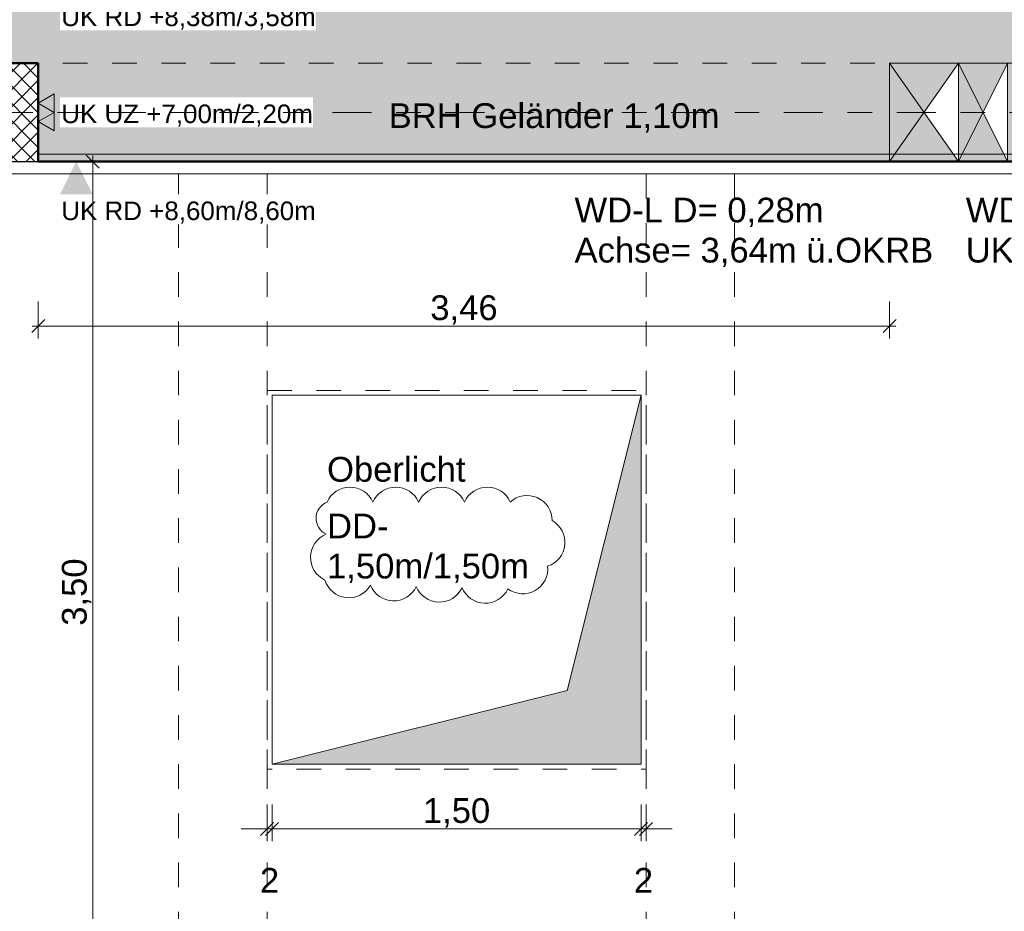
# Model space of a CAD drawing. Header units: metres. Extents: x -180 to 4, y -49 to 6.
# Tile 149 of 256: x -152.5 to -148.49, y -14.94 to -11.32. Entities that reach past the tile are written whole.
import ezdxf

# ---------------------------------------------------------------- set-up
doc = ezdxf.new("R2010")
doc.units = ezdxf.units.M
doc.header["$LTSCALE"] = 0.05
doc.header["$PDMODE"] = 1
doc.header["$PDSIZE"] = -2
for name, pattern in [('Linienart-20', [2.116531, 1.058062, -1.058469]), ('Linienart-34', [4.233, 2.116, -2.117]), ('Linienart-53', [5.291531, 3.175, -1.058062, 0.352704, -0.705764]), ('VW-01 Strichlinie kurz', [1.999894, 0.999947, -0.999947])]:
    doc.linetypes.add(name, pattern=pattern)
doc.layers.get('0').update_dxf_attribs({"lineweight": 25})
for name, color, linetype, lineweight, true_color in [('30 -33 Aussenwände- 3 Aussenstützen', 7, 'Continuous', 50, 0x0000dd), ('30 -34 Innenwände- 11 Durchbruch', 4, 'Continuous', 9, 0x00ffff), ('30 -34 Innenwände- 6 Elemente', 7, 'Continuous', 9, 0xff6633), ('30 -35 Decken- 1 Konstruktion-Träger- Stahlbeton', 7, 'Continuous', 13, 0x33aa00), ('30 -35 Decken- 11 Durchbruch', 5, 'Continuous', 15, 0x0000ff), ('70 -72 Beschriftung- 1 Beschriftung allgemein', 7, 'Continuous', 9, 0xff6633), ('70 -72 Beschriftung- 2 Beschriftung Bauteile', 7, 'Continuous', 9, 0x9999ff), ('70 -73 Bauteildarst.- 3 verdeckt 0.35', 4, 'Linienart-34', 35, 0x00ffff), ('70 -75 Raumstempel- 1 Raumstempel', 1, 'Continuous', 50, 0xff0000), ('70 -76 Bemaßung- 2 Allgemein', 7, 'Continuous', 5, 0x6666cc), ('70 -77 Revision- 2 Wolken', 7, 'Continuous', 18, 0x944cff), ('CW-Unsichtbar', 7, 'Continuous', 9, 0x599559)]:
    doc.layers.add(name, color=color, linetype=linetype, lineweight=lineweight, true_color=true_color)
for name, color, linetype, lineweight in [('70 -71 Achsen- 1 Gebäudeachsen', 7, 'Linienart-53', 18), ('70 -73 Bauteildarst.- 1 Ansicht 0.15', 7, 'Continuous', 15), ('Keine', 7, 'Continuous', 9)]:
    doc.layers.add(name, color=color, linetype=linetype, lineweight=lineweight)
doc.styles.add('Arial', font='arial.ttf')
doc.dimstyles.new('k+k_klein', dxfattribs={"dimtxt": 0.100689, "dimasz": 0.05302, "dimexe": 0.05, "dimexo": 0.15, "dimgap": 0.005, "dimtad": 1, "dimdec": 3, "dimtxsty": 'Arial', "dimblk": 'VW_SLASH-2', "dimblk1": 'VW_SLASH-2', "dimblk2": 'VW_SLASH-2', "dimcen": 0, "dimdle": 0.025, "dimadec": 3, "dimazin": 0, "dimtfac": 0.75, "dimtdec": 3, "dimtix": 1, "dimtmove": 0, "dimatfit": 0, "dimldrblk": 'VW_FILLEDARROW', "dimfxl": 0.1, "dimfxlon": 1, "dimfrac": 2, "dimtolj": 1, "dimarcsym": 0})

# ---------------------------------------------------------------- blocks, each defined once
blk = doc.blocks.new('Gruppe-4771')
at = {"layer": '70 -72 Beschriftung- 1 Beschriftung allgemein', "insert": (-150.997, -11.6596), "char_height": 0.100689, "attachment_point": 1, "line_spacing_factor": 0.970891, "style": 'Arial'}
blk.add_mtext('BRH Geländer 1,10m', dxfattribs=at)
blk = doc.blocks.new('Gruppe-6865')
at = {"layer": '30 -34 Innenwände- 6 Elemente', "flags": 128}
blk.add_lwpolyline([(-152.421, -11.897), (-145.221, -11.897), (-145.221, -11.867), (-152.421, -11.867)], close=True, dxfattribs=at)
blk = doc.blocks.new('Gruppe-6866')
at = {"layer": '30 -34 Innenwände- 6 Elemente', "color": 7, "transparency": 33554687}
blk.add_blockref('Gruppe-6865', (0, 0), dxfattribs=at)
blk = doc.blocks.new('Gruppe-6867')
at = {"layer": '30 -34 Innenwände- 6 Elemente', "color": 7, "transparency": 33554687}
blk.add_blockref('Gruppe-6866', (0, 0), dxfattribs=at)
at = {"layer": '30 -34 Innenwände- 6 Elemente', "color": 0, "flags": 1}
for tag in ['IFC_UUID', 'instanceID']:
    blk.add_attdef(tag, (-152.421, -11.897), '', height=0.00018, dxfattribs=at)
blk = doc.blocks.new('Gruppe-9740')
at = {"layer": '30 -35 Decken- 1 Konstruktion-Träger- Stahlbeton', "color": 7, "linetype": 'Linienart-20', "lineweight": 13, "transparency": 33554687}
for p, q in [((-99.221, -11.497), (-160.421, -11.497)), ((-99.221, -11.897), (-160.421, -11.897))]:
    blk.add_line(p, q, dxfattribs=at)
at = {"layer": '30 -35 Decken- 1 Konstruktion-Träger- Stahlbeton', "color": 0, "flags": 1}
for tag in ['IFC_UUID', 'instanceID']:
    blk.add_attdef(tag, (-160.421, -11.897), '', height=0.00018, dxfattribs=at)
blk = doc.blocks.new('Gruppe-11525')
at = {"layer": '30 -33 Aussenwände- 3 Aussenstützen', "linetype": 'Continuous', "lineweight": 9, "transparency": 33554687}
for p, q in [((-152.621, -11.647), (-152.621, -11.747)), ((-152.671, -11.697), (-152.571, -11.697))]:
    blk.add_line(p, q, dxfattribs=at)
blk = doc.blocks.new('Gruppe-11526')
at = {"color": 255, "lineweight": 25, "transparency": 33554687}
blk.add_wipeout([(-152.421, -11.497), (-152.821, -11.497), (-152.821, -11.897), (-152.421, -11.897)], dxfattribs=at).dxf.layer = '30 -33 Aussenwände- 3 Aussenstützen'
at = {"layer": '30 -33 Aussenwände- 3 Aussenstützen', "linetype": 'Continuous', "lineweight": 9, "transparency": 33554687}
h = blk.add_hatch(dxfattribs=at)
h.set_pattern_fill('Beton 1mm SRF', style=0, pattern_type=2)
h.set_pattern_definition([(45, (0, 0), (0.03535534, -0.03535534), []), (-45, (0, 0), (0.03535534, 0.03535534), [])])
h.paths.add_polyline_path([(-152.421, -11.497), (-152.821, -11.497), (-152.821, -11.897), (-152.421, -11.897)])
at = {"layer": '30 -33 Aussenwände- 3 Aussenstützen', "lineweight": 25, "transparency": 33554687, "flags": 128}
blk.add_lwpolyline([(-152.421, -11.497), (-152.821, -11.497), (-152.821, -11.897), (-152.421, -11.897)], close=True, dxfattribs=at)
at = {"layer": '30 -33 Aussenwände- 3 Aussenstützen', "transparency": 33554687}
blk.add_blockref('Gruppe-11525', (0, 0), dxfattribs=at)
blk = doc.blocks.new('Gruppe-11527')
at = {"layer": '30 -33 Aussenwände- 3 Aussenstützen', "color": 7}
blk.add_blockref('Gruppe-11526', (0, 0), dxfattribs=at)
at = {"layer": '30 -33 Aussenwände- 3 Aussenstützen', "color": 0, "flags": 1}
for tag in ['IFC_UUID', 'instanceID']:
    blk.add_attdef(tag, (-152.821, -11.897), '', height=0.00018, dxfattribs=at)
blk = doc.blocks.new('Gruppe-12216')
at = {"layer": '30 -35 Decken- 1 Konstruktion-Träger- Stahlbeton', "color": 7, "linetype": 'Linienart-20', "lineweight": 13, "transparency": 33554687}
for p, q in [((-149.951, -39.247), (-149.951, -11.897)), ((-149.591, -39.247), (-149.591, -11.897))]:
    blk.add_line(p, q, dxfattribs=at)
at = {"layer": '30 -35 Decken- 1 Konstruktion-Träger- Stahlbeton', "color": 7, "linetype": 'Continuous', "lineweight": 35, "transparency": 33554687, "flags": 128}
blk.add_lwpolyline([(-149.951, -11.897), (-149.591, -11.897)], dxfattribs=at)
at = {"layer": '30 -35 Decken- 1 Konstruktion-Träger- Stahlbeton', "color": 0, "flags": 1}
for tag in ['IFC_UUID', 'instanceID']:
    blk.add_attdef(tag, (-149.951, -39.247), '', height=0.00018, dxfattribs=at)
blk = doc.blocks.new('Gruppe-12219')
at = {"layer": '30 -35 Decken- 1 Konstruktion-Träger- Stahlbeton', "color": 7, "linetype": 'Linienart-20', "lineweight": 13, "transparency": 33554687}
for p, q in [((-151.851, -39.247), (-151.851, -11.897)), ((-151.491, -39.247), (-151.491, -11.897))]:
    blk.add_line(p, q, dxfattribs=at)
at = {"layer": '30 -35 Decken- 1 Konstruktion-Träger- Stahlbeton', "color": 7, "linetype": 'Continuous', "lineweight": 35, "transparency": 33554687, "flags": 128}
blk.add_lwpolyline([(-151.851, -11.897), (-151.491, -11.897)], dxfattribs=at)
at = {"layer": '30 -35 Decken- 1 Konstruktion-Träger- Stahlbeton', "color": 0, "flags": 1}
for tag in ['IFC_UUID', 'instanceID']:
    blk.add_attdef(tag, (-151.851, -39.247), '', height=0.00018, dxfattribs=at)
blk = doc.blocks.new('_01-OG1_Tragwerk (2D)')
at = {"layer": '30 -34 Innenwände- 6 Elemente'}
blk.add_blockref('Gruppe-6867', (0, 0), dxfattribs=at)
at = {"layer": '30 -35 Decken- 1 Konstruktion-Träger- Stahlbeton'}
for name in ['Gruppe-9740', 'Gruppe-12219', 'Gruppe-12216']:
    blk.add_blockref(name, (0, 0), dxfattribs=at)
at = {"layer": '70 -72 Beschriftung- 1 Beschriftung allgemein', "color": 7}
blk.add_blockref('Gruppe-4771', (0, 0), dxfattribs=at)
at = {"layer": '30 -33 Aussenwände- 3 Aussenstützen'}
blk.add_blockref('Gruppe-11527', (0, 0), dxfattribs=at)
blk = doc.blocks.new('Gruppe-14530')
at = {"layer": '30 -34 Innenwände- 11 Durchbruch', "flags": 128}
blk.add_lwpolyline([(-148.961, -11.497), (-148.681, -11.497), (-148.961, -11.897), (-148.681, -11.897)], close=True, dxfattribs=at)
blk = doc.blocks.new('Gruppe-14531')
at = {"layer": '30 -34 Innenwände- 11 Durchbruch', "linetype": 'Continuous', "lineweight": 0}
blk.add_hatch(color=4, dxfattribs=at).paths.add_polyline_path([(-148.961, -11.897), (-148.961, -11.497), (-148.681, -11.897), (-148.681, -11.497)])
at = {"layer": '30 -34 Innenwände- 11 Durchbruch', "flags": 128}
blk.add_lwpolyline([(-148.961, -11.897), (-148.961, -11.497), (-148.681, -11.897), (-148.681, -11.497)], close=True, dxfattribs=at)
blk = doc.blocks.new('Gruppe-14532')
at = {"layer": '30 -34 Innenwände- 11 Durchbruch', "insert": (-150.2415, -12.3259), "char_height": 0.100689, "attachment_point": 7, "line_spacing_factor": 0.970891, "style": 'Arial'}
blk.add_mtext('WD-L D= 0,28m\\PAchse= 3,64m ü.OKRB', dxfattribs=at)
blk = doc.blocks.new('Gruppe-14533')
at = {"layer": '30 -34 Innenwände- 11 Durchbruch'}
for name in ['Gruppe-14530', 'Gruppe-14531']:
    blk.add_blockref(name, (0, 0), dxfattribs=at)
at = {"layer": '30 -34 Innenwände- 11 Durchbruch', "color": 7, "transparency": 33554687}
blk.add_blockref('Gruppe-14532', (0, 0), dxfattribs=at)
blk = doc.blocks.new('Gruppe-14534')
at = {"layer": 'CW-Unsichtbar', "linetype": 'Continuous', "lineweight": 5, "transparency": 33554687}
for p in [(-148.961, -11.697), (-148.681, -11.697)]:
    blk.add_point(p, dxfattribs=at)
at = {"layer": '30 -34 Innenwände- 11 Durchbruch', "color": 7, "transparency": 33554687}
blk.add_blockref('Gruppe-14533', (0, 0), dxfattribs=at)
at = {"layer": '30 -34 Innenwände- 11 Durchbruch', "color": 0, "flags": 1}
for tag in ['IFC_UUID', 'instanceID', 'prm0_name', 'prm0_type', 'prm0_value', 'prm1_name', 'prm1_type', 'prm1_value', 'prm2_name', 'prm2_type', 'prm2_value', 'prm3_name', 'prm3_type', 'prm3_value', 'prm4_name', 'prm4_type', 'prm4_value', 'prm5_name', 'prm5_type', 'prm5_value', 'prm6_name', 'prm6_type', 'prm6_value', 'prm7_name', 'prm7_type', 'prm7_value']:
    blk.add_attdef(tag, (-150.2415, -12.3305), '', height=0.00018, dxfattribs=at)
blk = doc.blocks.new('Gruppe-14535')
at = {"layer": '30 -34 Innenwände- 11 Durchbruch', "flags": 128}
blk.add_lwpolyline([(-148.681, -11.497), (-148.481, -11.497), (-148.681, -11.897), (-148.481, -11.897)], close=True, dxfattribs=at)
blk = doc.blocks.new('Gruppe-14536')
at = {"layer": '30 -34 Innenwände- 11 Durchbruch', "linetype": 'Continuous', "lineweight": 0}
blk.add_hatch(color=4, dxfattribs=at).paths.add_polyline_path([(-148.681, -11.897), (-148.681, -11.497), (-148.481, -11.897), (-148.481, -11.497)])
at = {"layer": '30 -34 Innenwände- 11 Durchbruch', "flags": 128}
blk.add_lwpolyline([(-148.681, -11.897), (-148.681, -11.497), (-148.481, -11.897), (-148.481, -11.497)], close=True, dxfattribs=at)
blk = doc.blocks.new('Gruppe-14537')
at = {"layer": '30 -34 Innenwände- 11 Durchbruch', "insert": (-148.6514, -12.3259), "char_height": 0.100689, "attachment_point": 7, "line_spacing_factor": 0.970891, "style": 'Arial'}
blk.add_mtext('WD-E 0,20m/0,10m\\PUK= 3,50m ü.OKRB', dxfattribs=at)
blk = doc.blocks.new('Gruppe-14538')
at = {"layer": '30 -34 Innenwände- 11 Durchbruch'}
for name in ['Gruppe-14535', 'Gruppe-14536']:
    blk.add_blockref(name, (0, 0), dxfattribs=at)
at = {"layer": '30 -34 Innenwände- 11 Durchbruch', "color": 7, "transparency": 33554687}
blk.add_blockref('Gruppe-14537', (0, 0), dxfattribs=at)
blk = doc.blocks.new('Gruppe-14539')
at = {"layer": 'CW-Unsichtbar', "linetype": 'Continuous', "lineweight": 5, "transparency": 33554687}
for p in [(-148.681, -11.697), (-148.481, -11.697)]:
    blk.add_point(p, dxfattribs=at)
at = {"layer": '30 -34 Innenwände- 11 Durchbruch', "color": 7, "transparency": 33554687}
blk.add_blockref('Gruppe-14538', (0, 0), dxfattribs=at)
at = {"layer": '30 -34 Innenwände- 11 Durchbruch', "color": 0, "flags": 1}
for tag in ['IFC_UUID', 'instanceID', 'prm0_name', 'prm0_type', 'prm0_value', 'prm1_name', 'prm1_type', 'prm1_value', 'prm2_name', 'prm2_type', 'prm2_value', 'prm3_name', 'prm3_type', 'prm3_value', 'prm4_name', 'prm4_type', 'prm4_value', 'prm5_name', 'prm5_type', 'prm5_value', 'prm6_name', 'prm6_type', 'prm6_value', 'prm7_name', 'prm7_type', 'prm7_value']:
    blk.add_attdef(tag, (-148.681, -12.3305), '', height=0.00018, dxfattribs=at)
blk = doc.blocks.new('Gruppe-15118')
at = {"layer": '30 -35 Decken- 11 Durchbruch', "linetype": 'Continuous', "lineweight": 0}
blk.add_hatch(color=5, dxfattribs=at).paths.add_polyline_path([(-151.471, -14.347), (-149.971, -14.347), (-149.971, -12.847), (-150.271, -14.047)])
at = {"layer": '30 -35 Decken- 11 Durchbruch', "flags": 128}
blk.add_lwpolyline([(-151.471, -14.347), (-149.971, -14.347), (-149.971, -12.847), (-150.271, -14.047)], close=True, dxfattribs=at)
blk = doc.blocks.new('Gruppe-15119')
at = {"layer": '30 -35 Decken- 11 Durchbruch', "flags": 128}
blk.add_lwpolyline([(-151.471, -14.347), (-151.471, -12.847), (-149.971, -12.847), (-150.271, -14.047)], close=True, dxfattribs=at)
blk = doc.blocks.new('Gruppe-15120')
at = {"layer": '30 -35 Decken- 11 Durchbruch', "insert": (-151.2476, -13.6104), "char_height": 0.100689, "attachment_point": 7, "line_spacing_factor": 0.970891, "style": 'Arial'}
blk.add_mtext('DD- \\P1,50m/1,50m', dxfattribs=at)
blk = doc.blocks.new('Gruppe-15121')
at = {"layer": '30 -35 Decken- 11 Durchbruch'}
for name in ['Gruppe-15118', 'Gruppe-15119']:
    blk.add_blockref(name, (0, 0), dxfattribs=at)
at = {"layer": '30 -35 Decken- 11 Durchbruch', "color": 7, "transparency": 33554687}
blk.add_blockref('Gruppe-15120', (0, 0), dxfattribs=at)
blk = doc.blocks.new('Gruppe-15122')
at = {"layer": 'CW-Unsichtbar', "linetype": 'Continuous', "lineweight": 5, "transparency": 33554687}
for p in [(-151.471, -13.597), (-149.971, -13.597)]:
    blk.add_point(p, dxfattribs=at)
at = {"layer": '30 -35 Decken- 11 Durchbruch', "color": 7, "transparency": 33554687}
blk.add_blockref('Gruppe-15121', (0, 0), dxfattribs=at)
at = {"layer": '30 -35 Decken- 11 Durchbruch', "color": 0, "flags": 1}
for tag in ['prm0_value', 'prm1_value', 'prm2_value', 'prm3_value', 'prm4_value', 'prm5_value', 'prm6_value', 'prm7_value', 'IFC_UUID', 'instanceID', 'prm0_name', 'prm0_type', 'prm1_name', 'prm1_type', 'prm2_name', 'prm2_type', 'prm3_name', 'prm3_type', 'prm4_name', 'prm4_type', 'prm5_name', 'prm5_type', 'prm6_name', 'prm6_type', 'prm7_name', 'prm7_type']:
    blk.add_attdef(tag, (-151.471, -14.347), '', height=0.00018, dxfattribs=at)
blk = doc.blocks.new('_OG1_2D (2D)')
at = {"layer": '70 -75 Raumstempel- 1 Raumstempel', "linetype": 'Continuous', "lineweight": 0, "true_color": 0xff0000}
blk.add_hatch(color=1, dxfattribs=at).paths.add_polyline_path([(-103.14599996, -2.62204198), (-103.14599996, -7.93204198), (-160.09599996, -7.93204198), (-160.09599996, -11.49704198), (-160.02099996, -11.49704198), (-160.02099996, -11.89704198), (-152.82099996, -11.89704198), (-152.82099996, -11.49704198), (-152.42099996, -11.49704198), (-152.42099996, -11.89704198), (-145.22099996, -11.89704198), (-145.22099996, -11.49704198), (-144.82099996, -11.49704198), (-144.82099996, -11.89704198), (-137.62099996, -11.89704198), (-137.62099996, -11.49704198), (-137.22099996, -11.49704198), (-137.22099996, -11.89704198), (-130.02099996, -11.89704198), (-130.02099996, -11.49704198), (-129.62099996, -11.49704198), (-129.62099996, -11.89704198), (-122.42099996, -11.89704198), (-122.42099996, -11.49704198), (-122.02099996, -11.49704198), (-122.02099996, -11.89704198), (-114.82099996, -11.89704198), (-114.82099996, -11.49704198), (-114.42099996, -11.49704198), (-114.42099996, -11.89704198), (-107.22099996, -11.89704198), (-107.22099996, -11.49704198), (-106.82099996, -11.49704198), (-106.82099996, -11.89704198), (-99.62099996, -11.89704198), (-99.62099996, -11.49704198), (-99.54599996, -11.49704198), (-99.54599996, -8.89704198), (-99.62099996, -8.89704198), (-99.62099996, -8.49704198), (-99.54599996, -8.49704198), (-99.54599996, -7.29704198), (-101.59599996, -7.29704198), (-101.59599996, -5.12204198), (-101.58099996, -5.12204198), (-101.58099996, -2.62204198)])
at = {"layer": '70 -73 Bauteildarst.- 1 Ansicht 0.15', "flags": 128}
blk.add_lwpolyline([(-159.97099996, -11.94704198), (-99.54599996, -11.94704198), (-99.54599996, -39.04704198), (-159.97099996, -39.04704198)], close=True, dxfattribs=at)
at = {"layer": '70 -75 Raumstempel- 1 Raumstempel', "flags": 128}
blk.add_lwpolyline([(-103.14599996, -7.93204198), (-160.09599996, -7.93204198), (-160.09599996, -11.49704198), (-160.02099996, -11.49704198), (-160.02099996, -11.89704198), (-152.82099996, -11.89704198), (-152.82099996, -11.49704198), (-152.42099996, -11.49704198), (-152.42099996, -11.89704198), (-145.22099996, -11.89704198), (-145.22099996, -11.49704198), (-144.82099996, -11.49704198), (-144.82099996, -11.89704198), (-137.62099996, -11.89704198)], dxfattribs=at)
at = {"layer": 'Keine', "color": 7, "linetype": 'VW-01 Strichlinie kurz', "lineweight": 9, "flags": 128}
blk.add_lwpolyline([(-151.49099996, -12.82704198), (-149.95099996, -12.82704198), (-149.95099996, -14.36704198), (-151.49099996, -14.36704198)], close=True, dxfattribs=at)
at = {"layer": '30 -34 Innenwände- 11 Durchbruch'}
for name in ['Gruppe-14534', 'Gruppe-14539']:
    blk.add_blockref(name, (0, 0), dxfattribs=at)
at = {"layer": '30 -35 Decken- 11 Durchbruch'}
blk.add_blockref('Gruppe-15122', (0, 0), dxfattribs=at)
blk = doc.blocks.new('Gruppe-16114')
at = {"layer": '70 -76 Bemaßung- 2 Allgemein', "color": 7, "linetype": 'Continuous'}
blk.add_solid([(-152.3335, -11.3635), (-152.2669, -11.497), (-152.2, -11.3636)], dxfattribs=at)
at = {"color": 255}
blk.add_wipeout([(-152.3335, -11.3635), (-151.2932, -11.3635), (-151.2932, -11.2418), (-152.3335, -11.2418)], dxfattribs=at).dxf.layer = '70 -76 Bemaßung- 2 Allgemein'
at = {"layer": '70 -76 Bemaßung- 2 Allgemein', "insert": (-151.2932, -11.36), "char_height": 0.075516, "attachment_point": 9, "line_spacing_factor": 0.973705, "style": 'Arial'}
blk.add_mtext('UK RD +8,38m/3,58m', dxfattribs=at)
blk = doc.blocks.new('Gruppe-16115')
at = {"color": 255}
blk.add_wipeout([(-152.3335, -11.7579), (-151.305, -11.7579), (-151.305, -11.6362), (-152.3335, -11.6362)], dxfattribs=at).dxf.layer = '70 -76 Bemaßung- 2 Allgemein'
at = {"layer": '70 -76 Bemaßung- 2 Allgemein', "color": 7, "linetype": 'Continuous'}
for points in [[(-152.3335, -11.6306), (-152.2669, -11.497), (-152.2, -11.6305)], [(-152.3335, -11.7635), (-152.2669, -11.897), (-152.2, -11.7636)]]:
    blk.add_solid(points, dxfattribs=at)
at = {"layer": '70 -76 Bemaßung- 2 Allgemein', "insert": (-151.305, -11.7544), "char_height": 0.075516, "attachment_point": 9, "line_spacing_factor": 0.973705, "style": 'Arial'}
blk.add_mtext('UK UZ +7,00m/2,20m', dxfattribs=at)
blk = doc.blocks.new('Gruppe-16116')
at = {"layer": '70 -76 Bemaßung- 2 Allgemein', "color": 7, "linetype": 'Continuous'}
blk.add_solid([(-152.3335, -12.0306), (-152.2669, -11.897), (-152.2, -12.0305)], dxfattribs=at)
at = {"color": 255}
blk.add_wipeout([(-152.3335, -12.1523), (-151.2932, -12.1523), (-151.2932, -12.0306), (-152.3335, -12.0306)], dxfattribs=at).dxf.layer = '70 -76 Bemaßung- 2 Allgemein'
at = {"layer": '70 -76 Bemaßung- 2 Allgemein', "insert": (-151.2932, -12.1487), "char_height": 0.075516, "attachment_point": 9, "line_spacing_factor": 0.973705, "style": 'Arial'}
blk.add_mtext('UK RD +8,60m/8,60m', dxfattribs=at)
blk = doc.blocks.new('Gruppe-16320')
at = {"layer": '70 -73 Bauteildarst.- 3 verdeckt 0.35'}
blk.add_blockref('Gruppe-16114', (0, 0), dxfattribs=at)
blk.add_blockref('Gruppe-16115', (0, 0), dxfattribs=at)
blk.add_blockref('Gruppe-16116', (0, 0), dxfattribs=at)
blk = doc.blocks.new('VW_SLASH-2')
at = {"color": 0, "linetype": 'ByBlock', "lineweight": -2, "transparency": 16777216}
blk.add_line((0.472, 0), (-1, 0), dxfattribs=at)
at = {"color": 0, "lineweight": 5, "transparency": 16777216, "flags": 128}
blk.add_lwpolyline([(0.5, 0.5), (-0.5, -0.5)], dxfattribs=at)
blk = doc.blocks.new('*D20161')
at = {"layer": '70 -76 Bemaßung- 2 Allgemein', "color": 0, "lineweight": -2}
for p, q in [((-152.271, -11.897), (-152.15, -11.897)), ((-152.2, -15.344), (-152.2, -11.9501)), ((-152.1, -15.397), (-152.25, -15.397))]:
    blk.add_line(p, q, dxfattribs=at)
at = {"layer": 'Defpoints', "color": 0}
for p in [(-152.421, -11.897), (-152.2, -11.897), (-151.851, -15.397)]:
    blk.add_point(p, dxfattribs=at)
at = {"layer": '70 -76 Bemaßung- 2 Allgemein', "color": 0, "lineweight": -2, "xscale": 0.05302001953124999, "yscale": 0.05302001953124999, "zscale": 0.05302001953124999}
for p, rotation in [((-152.2, -11.897), 90), ((-152.2, -15.397), 270)]:
    blk.add_blockref('VW_SLASH-2', p, dxfattribs=dict(at, rotation=rotation))
at = {"layer": '70 -76 Bemaßung- 2 Allgemein', "color": 0, "insert": (-152.2655, -13.647), "char_height": 0.10069, "attachment_point": 5, "rotation": 90, "style": 'Arial'}
blk.add_mtext('\\A1;3,50', dxfattribs=at)
blk = doc.blocks.new('VW_FILLEDARROW')
at = {"linetype": 'Continuous', "lineweight": 0, "transparency": 16777216}
blk.add_hatch(color=0, dxfattribs=at).paths.add_polyline_path([(-2.829, 0.758), (0, 0), (-2.829, -0.758)])
at = {"color": 0, "lineweight": 5, "transparency": 16777216, "flags": 128}
blk.add_lwpolyline([(-2.829, 0.758), (0, 0), (-2.829, -0.758)], close=True, dxfattribs=at)
blk = doc.blocks.new('*D20162')
at = {"layer": '70 -76 Bemaßung- 2 Allgemein', "color": 0, "lineweight": -2}
for p, q in [((-152.1, -15.397), (-152.25, -15.397)), ((-152.2, -15.544), (-152.2, -15.4501)), ((-152.1, -15.597), (-152.25, -15.597))]:
    blk.add_line(p, q, dxfattribs=at)
at = {"layer": 'Defpoints', "color": 0}
for p in [(-152.2, -15.397), (-151.851, -15.397), (-151.851, -15.597)]:
    blk.add_point(p, dxfattribs=at)
at = {"layer": '70 -76 Bemaßung- 2 Allgemein', "color": 0, "lineweight": -2, "xscale": 0.05302001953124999, "yscale": 0.05302001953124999, "zscale": 0.05302001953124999}
for p, rotation in [((-152.2, -15.397), 90), ((-152.2, -15.597), 270)]:
    blk.add_blockref('VW_SLASH-2', p, dxfattribs=dict(at, rotation=rotation))
at = {"layer": '70 -76 Bemaßung- 2 Allgemein', "color": 0, "insert": (-152.2564, -15.497), "char_height": 0.10069, "attachment_point": 5, "rotation": 90, "style": 'Arial'}
blk.add_mtext('\\A1;20', dxfattribs=at)
blk = doc.blocks.new('*D20172')
at = {"layer": '70 -76 Bemaßung- 2 Allgemein', "color": 0, "lineweight": -2}
for p, q in [((-152.421, -12.4656), (-152.421, -12.6156)), ((-148.961, -12.4656), (-148.961, -12.6156)), ((-149.014, -12.5656), (-152.368, -12.5656))]:
    blk.add_line(p, q, dxfattribs=at)
at = {"layer": 'Defpoints', "color": 0}
for p in [(-152.421, -11.897), (-148.961, -11.897), (-152.421, -12.5656)]:
    blk.add_point(p, dxfattribs=at)
at = {"layer": '70 -76 Bemaßung- 2 Allgemein', "color": 0, "lineweight": -2, "xscale": 0.05302001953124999, "yscale": 0.05302001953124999, "zscale": 0.05302001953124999, "rotation": 180}
blk.add_blockref('VW_SLASH-2', (-152.421, -12.5656), dxfattribs=at)
at = {"layer": '70 -76 Bemaßung- 2 Allgemein', "color": 0, "lineweight": -2, "xscale": 0.05302001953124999, "yscale": 0.05302001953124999, "zscale": 0.05302001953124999}
blk.add_blockref('VW_SLASH-2', (-148.961, -12.5656), dxfattribs=at)
at = {"layer": '70 -76 Bemaßung- 2 Allgemein', "color": 0, "insert": (-150.691, -12.5002), "char_height": 0.10069, "attachment_point": 5, "style": 'Arial'}
blk.add_mtext('\\A1;3,46', dxfattribs=at)
blk = doc.blocks.new('Gruppe-16735')
at = {"layer": '70 -72 Beschriftung- 2 Beschriftung Bauteile', "linetype": 'Continuous', "lineweight": 0}
for points in [[(-152.356, -11.697), (-152.421, -11.6595), (-152.356, -11.622)], [(-152.356, -11.772), (-152.421, -11.7345), (-152.356, -11.697)]]:
    blk.add_hatch(color=254, dxfattribs=at).paths.add_polyline_path(points)
at = {"layer": '70 -72 Beschriftung- 2 Beschriftung Bauteile', "linetype": 'Continuous', "lineweight": 9, "flags": 128}
for points in [[(-152.356, -11.697), (-152.421, -11.6595), (-152.356, -11.622)], [(-152.356, -11.772), (-152.421, -11.7345), (-152.356, -11.697)]]:
    blk.add_lwpolyline(points, close=True, dxfattribs=at)
at = {"layer": '70 -72 Beschriftung- 2 Beschriftung Bauteile', "linetype": 'Continuous', "lineweight": 5}
blk.add_point((-152.421, -11.697), dxfattribs=at)
blk = doc.blocks.new('Gruppe-16993')
at = {"layer": '70 -77 Revision- 2 Wolken', "transparency": 33554687, "flags": 128}
blk.add_lwpolyline([(-151.2476, -13.2811, -0.298217), (-151.1545, -13.2201, -0.298217), (-151.0613, -13.2811, -0.298217), (-150.9682, -13.2201, -0.298217), (-150.8751, -13.2811, -0.298217), (-150.782, -13.2201, -0.298217), (-150.6889, -13.2811, -0.298217), (-150.5958, -13.2201, -0.298217), (-150.5026, -13.2811, -0.298217), (-150.3928, -13.2629, -0.298217), (-150.3323, -13.3564, -0.298217), (-150.281, -13.4551, -0.298217), (-150.3509, -13.5417, -0.298217), (-150.4016, -13.6407, -0.298217), (-150.5127, -13.6339, -0.298217), (-150.6074, -13.6925, -0.298217), (-150.6989, -13.6291, -0.298217), (-150.7936, -13.6877, -0.298217), (-150.8851, -13.6243, -0.298217), (-150.9797, -13.6829, -0.298217), (-151.0712, -13.6195, -0.298217), (-151.1708, -13.6693, -0.298217), (-151.2562, -13.5979, -0.298217), (-151.3146, -13.5032, -0.298217), (-151.2511, -13.4118, -0.298217), (-151.2921, -13.3452, -0.298217), (-151.2476, -13.2811)], format="xyb", close=True, dxfattribs=at)
blk = doc.blocks.new('*D20663')
at = {"layer": '70 -76 Bemaßung- 2 Allgemein', "color": 0, "lineweight": -2}
for p, q in [((-151.491, -14.51), (-151.491, -14.66)), ((-151.471, -14.51), (-151.471, -14.66)), ((-151.544, -14.61), (-151.597, -14.61)), ((-151.471, -14.61), (-151.491, -14.61)), ((-151.418, -14.61), (-151.365, -14.61))]:
    blk.add_line(p, q, dxfattribs=at)
at = {"layer": 'Defpoints', "color": 0}
for p in [(-151.491, -12.827), (-151.471, -12.847), (-151.491, -14.61)]:
    blk.add_point(p, dxfattribs=at)
at = {"layer": '70 -76 Bemaßung- 2 Allgemein', "color": 0, "lineweight": -2, "xscale": 0.05302001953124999, "yscale": 0.05302001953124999, "zscale": 0.05302001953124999}
blk.add_blockref('VW_SLASH-2', (-151.491, -14.61), dxfattribs=at)
at = {"layer": '70 -76 Bemaßung- 2 Allgemein', "color": 0, "lineweight": -2, "xscale": 0.05302001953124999, "yscale": 0.05302001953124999, "zscale": 0.05302001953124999, "rotation": 180}
blk.add_blockref('VW_SLASH-2', (-151.471, -14.61), dxfattribs=at)
at = {"layer": '70 -76 Bemaßung- 2 Allgemein', "color": 0, "insert": (-151.481, -14.8191), "char_height": 0.10069, "attachment_point": 5, "style": 'Arial'}
blk.add_mtext('\\A1;2', dxfattribs=at)
blk = doc.blocks.new('*D20664')
at = {"layer": '70 -76 Bemaßung- 2 Allgemein', "color": 0, "lineweight": -2}
for p, q in [((-151.471, -14.51), (-151.471, -14.66)), ((-149.971, -14.51), (-149.971, -14.66)), ((-150.024, -14.61), (-151.418, -14.61))]:
    blk.add_line(p, q, dxfattribs=at)
at = {"layer": 'Defpoints', "color": 0}
for p in [(-151.471, -12.847), (-149.971, -12.847), (-151.471, -14.61)]:
    blk.add_point(p, dxfattribs=at)
at = {"layer": '70 -76 Bemaßung- 2 Allgemein', "color": 0, "lineweight": -2, "xscale": 0.05302001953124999, "yscale": 0.05302001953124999, "zscale": 0.05302001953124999, "rotation": 180}
blk.add_blockref('VW_SLASH-2', (-151.471, -14.61), dxfattribs=at)
at = {"layer": '70 -76 Bemaßung- 2 Allgemein', "color": 0, "lineweight": -2, "xscale": 0.05302001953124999, "yscale": 0.05302001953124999, "zscale": 0.05302001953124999}
blk.add_blockref('VW_SLASH-2', (-149.971, -14.61), dxfattribs=at)
at = {"layer": '70 -76 Bemaßung- 2 Allgemein', "color": 0, "insert": (-150.721, -14.5445), "char_height": 0.10069, "attachment_point": 5, "style": 'Arial'}
blk.add_mtext('\\A1;1,50', dxfattribs=at)
blk = doc.blocks.new('*D20665')
at = {"layer": '70 -76 Bemaßung- 2 Allgemein', "color": 0, "lineweight": -2}
for p, q in [((-149.971, -14.51), (-149.971, -14.66)), ((-149.951, -14.51), (-149.951, -14.66)), ((-150.024, -14.61), (-150.077, -14.61)), ((-149.951, -14.61), (-149.971, -14.61)), ((-149.898, -14.61), (-149.845, -14.61))]:
    blk.add_line(p, q, dxfattribs=at)
at = {"layer": 'Defpoints', "color": 0}
for p in [(-149.971, -12.847), (-149.951, -12.9504), (-149.971, -14.61)]:
    blk.add_point(p, dxfattribs=at)
at = {"layer": '70 -76 Bemaßung- 2 Allgemein', "color": 0, "lineweight": -2, "xscale": 0.05302001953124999, "yscale": 0.05302001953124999, "zscale": 0.05302001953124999}
blk.add_blockref('VW_SLASH-2', (-149.971, -14.61), dxfattribs=at)
at = {"layer": '70 -76 Bemaßung- 2 Allgemein', "color": 0, "lineweight": -2, "xscale": 0.05302001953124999, "yscale": 0.05302001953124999, "zscale": 0.05302001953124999, "rotation": 180}
blk.add_blockref('VW_SLASH-2', (-149.951, -14.61), dxfattribs=at)
at = {"layer": '70 -76 Bemaßung- 2 Allgemein', "color": 0, "insert": (-149.961, -14.8191), "char_height": 0.10069, "attachment_point": 5, "style": 'Arial'}
blk.add_mtext('\\A1;2', dxfattribs=at)
blk = doc.blocks.new('_Achsen (3D)')
at = {"layer": '70 -71 Achsen- 1 Gebäudeachsen', "transparency": 33554687}
blk.add_line((-179.668, -11.697), (3.826, -11.697), dxfattribs=at)
blk = doc.blocks.new('Gruppe-16630')
at = {"layer": '70 -76 Bemaßung- 2 Allgemein'}
for base, p1, p2, text, picture, middle in [((-152.2, -11.89704198), (-151.85099996, -15.39704198), (-152.42099996, -11.89704198), '3,50', '*D20161', (-152.26546354, -13.64704198)), ((-152.2, -15.39704198), (-151.85099996, -15.59704198), (-151.85099996, -15.39704198), '20', '*D20162', (-152.25640156, -15.49704198))]:
    dim = blk.add_linear_dim(base=base, p1=p1, p2=p2, angle=270, text=text, dimstyle='k+k_klein', override={"dimtxt": 0.100689, "dimgap": 0.005, "dimdec": 8, "dimpost": '<>', "dimtxsty": 'Arial', "dimtmove": 2}, dxfattribs=at)
    dim.commit()
    dim.dimension.update_dxf_attribs({"geometry": picture, "text_midpoint": middle})
blk = doc.blocks.new('Gruppe-16994')
at = {"layer": '70 -76 Bemaßung- 2 Allgemein'}
for base, p1, p2, text, override, picture, middle in [((-151.49099996, -14.61), (-151.47099996, -12.84704198), (-151.49099996, -12.82704198), '2', {"dimtxt": 0.100689, "dimgap": 0.005, "dimdec": 8, "dimpost": '<>', "dimtxsty": 'Arial', "dimtix": 0, "dimtmove": 2}, '*D20663', (-151.48099996, -14.81913712)), ((-151.47099996, -14.61), (-149.97099996, -12.84704198), (-151.47099996, -12.84704198), '1,50', {"dimtxt": 0.100689, "dimgap": 0.005, "dimdec": 8, "dimpost": '<>', "dimtxsty": 'Arial', "dimtmove": 2}, '*D20664', (-150.72099996, -14.54453646)), ((-149.97099996, -14.61), (-149.95099996, -12.95044387), (-149.97099996, -12.84704198), '2', {"dimtxt": 0.100689, "dimgap": 0.005, "dimdec": 8, "dimpost": '<>', "dimtxsty": 'Arial', "dimtix": 0, "dimtmove": 2}, '*D20665', (-149.96099996, -14.81913712))]:
    dim = blk.add_linear_dim(base=base, p1=p1, p2=p2, text=text, dimstyle='k+k_klein', override=override, dxfattribs=at)
    dim.commit()
    dim.dimension.update_dxf_attribs({"geometry": picture, "text_midpoint": middle})
blk = doc.blocks.new('_OG1_2D Bemaßung_ Beschriftung (2D)')
at = {"layer": '30 -35 Decken- 1 Konstruktion-Träger- Stahlbeton', "color": 7}
blk.add_blockref('Gruppe-16320', (0, 0), dxfattribs=at)
at = {"layer": '70 -72 Beschriftung- 1 Beschriftung allgemein', "color": 7}
blk.add_blockref('Gruppe-16735', (0, 0), dxfattribs=at)
at = {"layer": '70 -76 Bemaßung- 2 Allgemein'}
for name in ['Gruppe-16630', 'Gruppe-16994']:
    blk.add_blockref(name, (0, 0), dxfattribs=at)
at = {"layer": '70 -77 Revision- 2 Wolken'}
blk.add_blockref('Gruppe-16993', (0, 0), dxfattribs=at)
at = {"layer": '70 -72 Beschriftung- 1 Beschriftung allgemein', "insert": (-151.24756316, -13.0974982), "char_height": 0.100688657, "attachment_point": 1, "rotation": 359.9946693, "line_spacing_factor": 0.970891, "style": 'Arial'}
blk.add_mtext('Oberlicht', dxfattribs=at)
at = {"layer": '70 -76 Bemaßung- 2 Allgemein'}
dim = blk.add_linear_dim(base=(-152.42099996, -12.56564626), p1=(-148.96099996, -11.89704198), p2=(-152.42099996, -11.89704198), text='3,46', dimstyle='k+k_klein', override={"dimtxt": 0.100689, "dimgap": 0.005, "dimdec": 8, "dimpost": '<>', "dimtxsty": 'Arial', "dimtmove": 2}, dxfattribs=at)
dim.commit()
dim.dimension.update_dxf_attribs({"geometry": '*D20172', "text_midpoint": (-150.69099996, -12.50018272)})

msp = doc.modelspace()

# ---------------------------------------------------------------- block references
at = {"layer": 'Keine', "color": 1}
msp.add_blockref('_01-OG1_Tragwerk (2D)', (0, 0), dxfattribs=at)

# ---------------------------------------------------------------- next in the draw order: block references
msp.add_blockref('_OG1_2D (2D)', (0, 0), dxfattribs=at)

# ---------------------------------------------------------------- next in the draw order: block references
msp.add_blockref('_OG1_2D Bemaßung_ Beschriftung (2D)', (0, 0), dxfattribs=at)

# ---------------------------------------------------------------- next in the draw order: block references
msp.add_blockref('_Achsen (3D)', (0, 0), dxfattribs=at)

doc.saveas('drawing.dxf')
